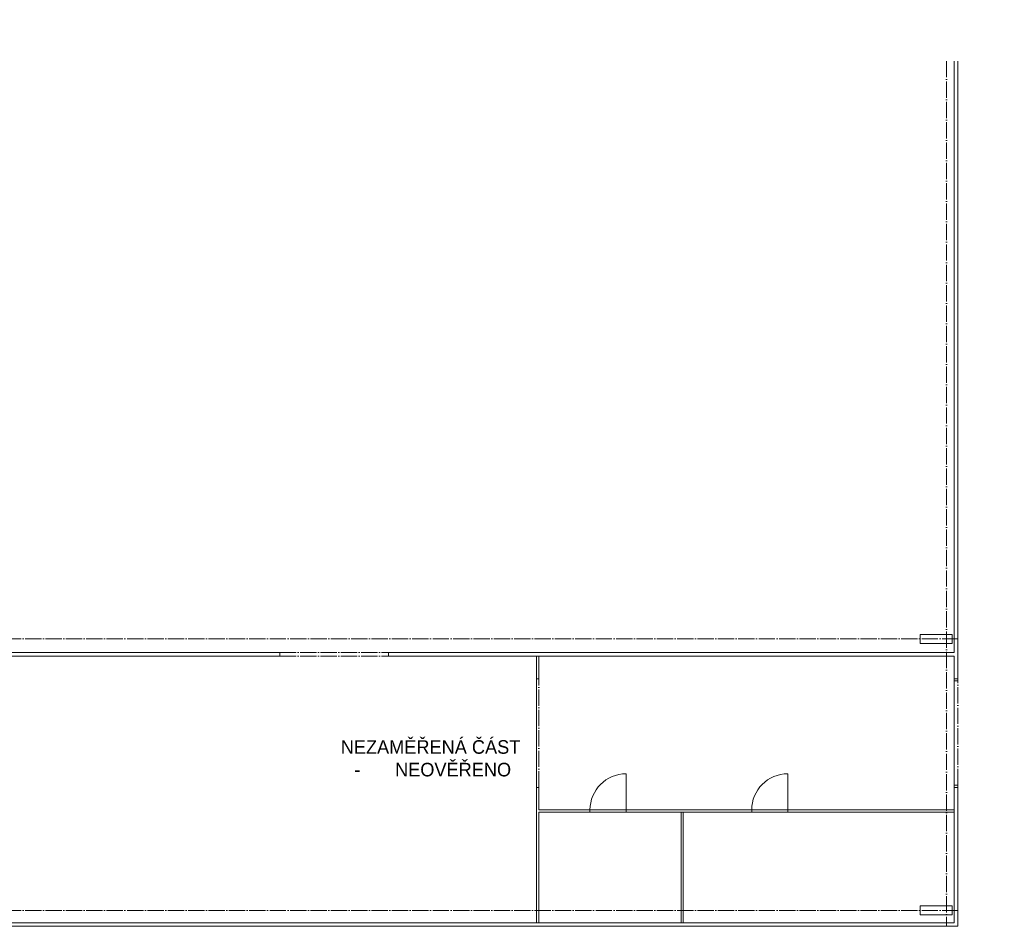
# Model space of a CAD drawing. Header units: millimetres. Extents: x -4829 to 407013, y -34854 to 354532.
# Tile 74 of 75: x 37377 to 59127, y -9680 to 10350. Entities that reach past the tile are written whole.
import ezdxf

# ---------------------------------------------------------------- set-up
doc = ezdxf.new("R2010")
doc.units = ezdxf.units.MM
doc.header["$LTSCALE"] = 15
doc.linetypes.add('ACAD_ISO04W100', pattern=[30, 24, -3, 0, -3])
doc.styles.add('laplan N', font='txt')

# ---------------------------------------------------------------- blocks, each defined once
blk = doc.blocks.new('A$C580b18a6')
at = {"linetype": 'ACAD_ISO04W100', "lineweight": 5}
for p, q in [((23925, 12767), (23925, -6350)), ((-475, 0), (24175, 0)), ((9199, -300), (11599, -300)), ((9199, -380), (11599, -380)), ((14920, -3280), (14920, -880)), ((24175, -3230), (24175, -930)), ((-475, -6000), (24175, -6000))]:
    blk.add_line(p, q, dxfattribs=at)
at = {"lineweight": 5}
for p, q in [((24095, -300), (24095, 12767)), ((24175, -880), (24175, 12767)), ((-395, -300), (9199, -300)), ((-395, -380), (9199, -380)), ((9199, -300), (9199, -380)), ((11599, -300), (24095, -300)), ((11599, -300), (11599, -380)), ((11599, -380), (24095, -380)), ((14870, -380), (14870, -880)), ((14920, -380), (14920, -880)), ((24095, -880), (24095, -380)), ((14920, -880), (14870, -880)), ((24175, -880), (24095, -880)), ((24095, -880), (24095, -930)), ((24175, -930), (24095, -930)), ((24175, -880), (24175, -930)), ((16853, -3780), (16853, -2980)), ((20425, -3780), (20425, -2980)), ((24175, -3230), (24095, -3230)), ((24095, -3230), (24095, -3280)), ((24175, -3230), (24175, -3280)), ((14870, -3280), (14870, -6270)), ((14920, -3280), (14870, -3280)), ((14920, -3280), (14920, -3780)), ((24175, -3280), (24095, -3280)), ((24095, -6270), (24095, -3280)), ((24175, -6350), (24175, -3280)), ((16053, -3780), (14920, -3780)), ((16053, -3830), (14920, -3830)), ((14920, -3830), (14920, -6270)), ((16053, -3780), (16053, -3830)), ((16053, -3780), (16853, -3780)), ((16053, -3830), (16851, -3830)), ((16853, -3780), (16851, -3830)), ((19625, -3830), (16851, -3830)), ((19625, -3780), (16853, -3780)), ((18064, -3830), (18064, -6270)), ((18114, -3830), (18114, -6270)), ((19625, -3780), (19625, -3830)), ((19625, -3780), (20425, -3780)), ((19625, -3830), (20424, -3830)), ((20425, -3780), (20424, -3830)), ((24095, -3830), (20424, -3830)), ((24095, -3780), (20425, -3780)), ((-395, -6270), (24095, -6270)), ((-475, -6350), (24175, -6350))]:
    blk.add_line(p, q, dxfattribs=at)
at = {"linetype": 'Continuous', "lineweight": 5}
for p, q in [((14870, -880), (14870, -3280)), ((24095, -930), (24095, -3230))]:
    blk.add_line(p, q, dxfattribs=at)
at = {"lineweight": 5}
for points in [[(24050, -100), (23350, -100), (23350, 100), (24050, 100)], [(24050, -6100), (23350, -6100), (23350, -5900), (24050, -5900)]]:
    blk.add_lwpolyline(points, close=True, dxfattribs=at)
for centre in [(16853, -3780), (20425, -3780)]:
    blk.add_arc(centre, 800, 90, 180, dxfattribs=at)
at = {"lineweight": 5, "char_height": 300, "attachment_point": 1, "style": 'laplan N'}
for insert in [(-34921, 13583), (10547, -2238)]:
    blk.add_mtext_dynamic_manual_height_columns('NEZAMĚŘENÁ ČÁST\\P\\pi-900,l1200,t1200;-^INEOVĚŘENO', width=5545.82, gutter_width=500, heights=[0], dxfattribs=dict(at, insert=insert))

msp = doc.modelspace()

# ---------------------------------------------------------------- block references
at = {"ltscale": 2}
msp.add_blockref('A$C580b18a6', (33922, -3330), dxfattribs=at)

doc.saveas('drawing.dxf')
